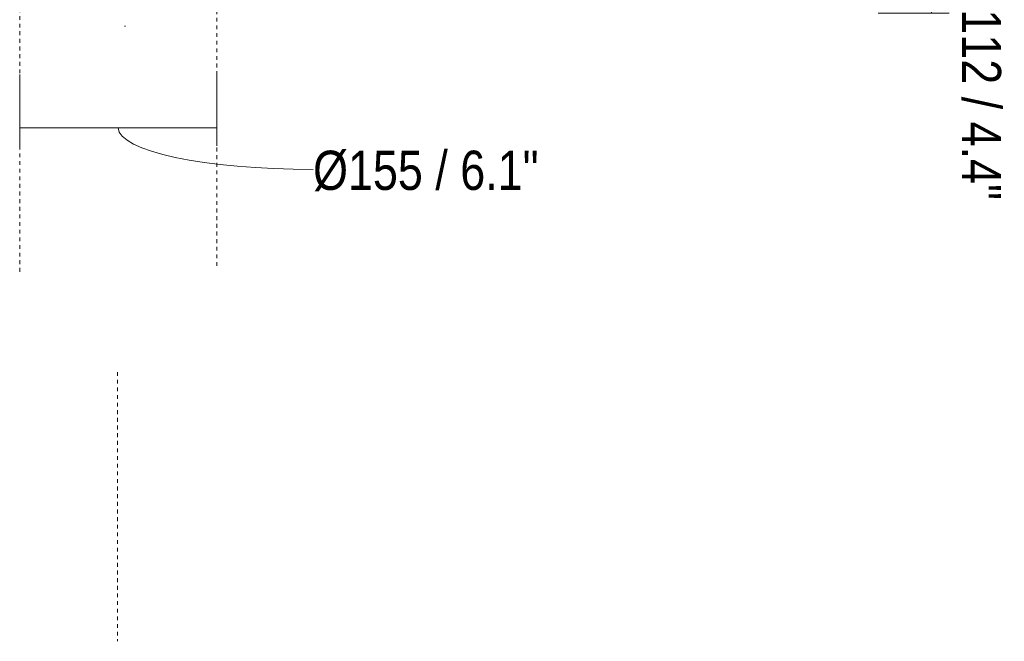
# Model space of a CAD drawing. Header units: millimetres. Extents: x 5806 to 10727, y -2831 to 7544.
# Tile 3 of 6: x 6517 to 7291, y 1189 to 1678. Entities that reach past the tile are written whole.
import ezdxf

# ---------------------------------------------------------------- set-up
doc = ezdxf.new("R2010")
doc.units = ezdxf.units.MM
doc.linetypes.add('Dash', pattern=[6, 3, -3])
doc.layers.add('A-ANNO-DIMS', color=7, linetype='Dash', lineweight=9, true_color=0xd2d2d2)
doc.layers.add('A-ANNO-DIMS-14', color=7, linetype='Continuous', lineweight=9)
doc.layers.add('E-LITE-EQPM', color=7, linetype='Continuous', lineweight=20)
doc.styles.add('Arial Narrow', font='ARIALN.TTF', dxfattribs={"height": 30.8})
doc.dimstyles.new('FARO_-_2_2mm_Arial_Narrow_mm_Inch_Right', dxfattribs={"dimscale": 304.8, "dimtxt": 31.521674, "dimasz": 0, "dimexe": 0.137795, "dimexo": 0.0625, "dimgap": 0.022966, "dimtad": 1, "dimdec": 0, "dimzin": 0, "dimdsep": 46, "dimtxsty": 'Arial Narrow', "dimblk1": 'NONE', "dimblk2": 'NONE', "dimsah": 1, "dimcen": 0.09, "dimadec": 0, "dimazin": 0, "dimtfac": 1, "dimtdec": 4, "dimtix": 1, "dimtmove": 1, "dimatfit": 3, "dimfxl": 0.045932, "dimfxlon": 1, "dimtvp": 1, "dimtolj": 1, "dimtzin": 0, "dimarcsym": 2})

# ---------------------------------------------------------------- blocks, each defined once
blk = doc.blocks.new('DIMBLOCK5-Alzado_PDF')
at = {"layer": 'A-ANNO-DIMS-14', "color": 251, "true_color": 0x5b5b5b, "transparency": 16777216}
for p, q in [((6516.61, 1592.52), (6516.61, 1634.6)), ((6671.63, 1592.52), (6671.63, 1634.6)), ((6516.61, 1592.6), (6671.63, 1592.6)), ((6516.61, 1592.6), (6516.61, 1578.6)), ((6671.63, 1592.6), (6671.63, 1578.6))]:
    blk.add_line(p, q, dxfattribs=at)
blk.add_ellipse((6747.31, 1592.6), major_axis=(153.19, 0), ratio=0.213266, start_param=3.141593, end_param=4.712389, dxfattribs=at)
at = {"layer": 'A-ANNO-DIMS-14', "color": 0, "transparency": 16777216, "insert": (6747.31, 1574.71), "char_height": 30.8, "width": 213.1466, "attachment_point": 1, "line_spacing_factor": 0.974696, "style": 'Arial Narrow'}
blk.add_mtext('Ø155 / 6.1"', dxfattribs=at)
blk = doc.blocks.new('_None')
blk = doc.blocks.new('DIMBLOCK7-Alzado_PDF')
at = {"layer": 'A-ANNO-DIMS-14', "color": 251, "true_color": 0x5b5b5b, "transparency": 16777216}
for p, q in [((7219.6, 1795), (7275.6, 1795)), ((7233.6, 1795), (7219.6, 1795)), ((7233.6, 1682.84), (7233.6, 1795)), ((7233.68, 1682.84), (7191.6, 1682.84)), ((7233.6, 1682.84), (7247.6, 1682.84))]:
    blk.add_line(p, q, dxfattribs=at)
blk.add_ellipse((7233.6, 1685.82), major_axis=(0, 53.1), ratio=0.751496, start_param=4.712389, end_param=6.283185, dxfattribs=at)
at = {"layer": 'A-ANNO-DIMS-14', "color": 0, "transparency": 16777216, "insert": (7288.3, 1685.82), "char_height": 30.8, "width": 180.1239, "attachment_point": 1, "rotation": 270, "line_spacing_factor": 0.974696, "style": 'Arial Narrow'}
blk.add_mtext('112 / 4.4"', dxfattribs=at)

msp = doc.modelspace()

# ---------------------------------------------------------------- linework, layer by layer
at = {"layer": 'A-ANNO-DIMS'}
for p, q in [((6516.61, 1479.55), (6516.61, 1718)), ((6671.63, 1484.15), (6671.63, 1713.06)), ((6593.52, 1400.62), (6593.52, 1189.05))]:
    msp.add_line(p, q, dxfattribs=at)
at = {"layer": 'E-LITE-EQPM'}
msp.add_line((6598.95, 1672.59), (6599.77, 1672.59), dxfattribs=at)

# ---------------------------------------------------------------- dimensions: what is measured, and where the dimension line sits
at = {"layer": 'A-ANNO-DIMS', "color": 251, "linetype": 'Continuous', "true_color": 0x5b5b5b}
dim = msp.add_linear_dim(base=(7233.6, 1795), p1=(7247.6, 1682.84), p2=(7219.6, 1795), angle=90, dimstyle='FARO_-_2_2mm_Arial_Narrow_mm_Inch_Right', override={"dimtad": 4, "dimpost": '<>', "dimfxl": 115.604626}, dxfattribs=at)
dim.commit()
dim.dimension.update_dxf_attribs({"geometry": 'DIMBLOCK7-Alzado_PDF', "text_midpoint": (7267.76, 1595.76), "dimtype": 160, "text_rotation": 90})
dim = msp.add_linear_dim(base=(6671.63, 1592.6), p1=(6516.61, 1578.6), p2=(6671.63, 1578.6), text='Ø<>', dimstyle='FARO_-_2_2mm_Arial_Narrow_mm_Inch_Right', override={"dimpost": '<>', "dimfxl": 155.023278}, dxfattribs=at)
dim.commit()
dim.dimension.update_dxf_attribs({"geometry": 'DIMBLOCK5-Alzado_PDF', "text_midpoint": (6853.88, 1554.18), "dimtype": 160})

doc.saveas('drawing.dxf')
